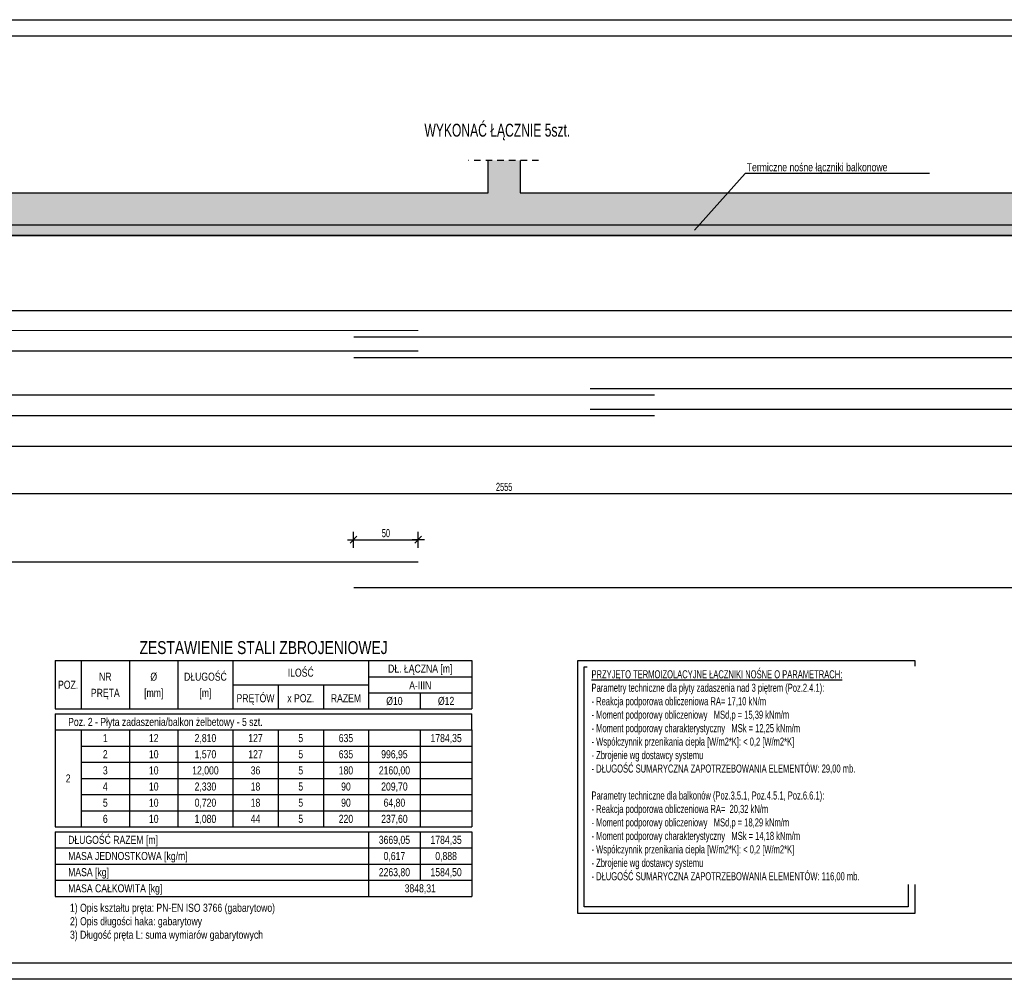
# Model space of a CAD drawing. Header units: millimetres. Extents: x 4862 to 12592, y -1539 to -726.
# Tile 8 of 40: x 5876 to 6638, y -1539 to -796. Entities that reach past the tile are written whole.
import ezdxf
from ezdxf.enums import TextEntityAlignment as Align

# ---------------------------------------------------------------- set-up
doc = ezdxf.new("R2010")
doc.units = ezdxf.units.MM
doc.header["$LTSCALE"] = 25
doc.linetypes.add('MP', pattern=[0.36, 0.2, -0.16])
for name, color, linetype in [('BA_odn', 1, 'Continuous'), ('BA_ram', 2, 'Continuous'), ('BA_tab', 7, 'Continuous'), ('BA_txg', 3, 'Continuous'), ('BA_txs', 2, 'Continuous'), ('BA_wic', 1, 'Continuous'), ('BA_wig', 3, 'Continuous'), ('BA_wis', 2, 'Continuous'), ('BA_wym', 1, 'Continuous'), ('BZ_P_wid', 3, 'Continuous')]:
    doc.layers.add(name, color=color, linetype=linetype)
doc.styles.add('BIKTG', font='bikromsw.shx', dxfattribs={"width": 0.8})
doc.styles.add('BIKTS', font='bikromsw.shx', dxfattribs={"width": 0.8})
doc.styles.add('BIKWYM', font='bikromsw.shx', dxfattribs={"width": 0.6})
doc.dimstyles.new('BA_KR_25_cm', dxfattribs={"dimscale": 0.25, "dimtxt": 25, "dimasz": 1.666667, "dimexe": 24, "dimexo": 0, "dimgap": 0, "dimtad": 0, "dimdec": 1, "dimrnd": 0.5, "dimzin": 9, "dimdsep": 46, "dimtxsty": 'BIKWYM', "dimblk": 'WYM-KR', "dimcen": 0, "dimdle": 20, "dimclrd": 256, "dimclre": 256, "dimclrt": 2, "dimadec": 0, "dimazin": 0, "dimtfac": 0.033333, "dimtdec": 1, "dimtmove": 0, "dimatfit": 3, "dimldrblk": 'WYM-KR', "dimfxl": 25, "dimfxlon": 1, "dimtvp": 0.8, "dimtolj": 1, "dimarcsym": 0})
doc.dimstyles.new('BA_ST_50_cm', dxfattribs={"dimscale": 0.5, "dimtxt": 25, "dimasz": 1.666667, "dimexe": 24, "dimexo": 0, "dimgap": 0, "dimtad": 0, "dimdec": 1, "dimrnd": 0.5, "dimdsep": 46, "dimtxsty": 'BIKWYM', "dimblk": 'WYM-ST', "dimcen": 0, "dimdle": 20, "dimclrd": 256, "dimclre": 256, "dimclrt": 7, "dimadec": 0, "dimazin": 0, "dimtfac": 0.033333, "dimtdec": 1, "dimtix": 1, "dimtmove": 2, "dimatfit": 3, "dimldrblk": 'WYM-ST', "dimfxl": 1, "dimtvp": 0.8, "dimtolj": 1, "dimtzin": 0, "dimarcsym": 0})

# ---------------------------------------------------------------- blocks, each defined once
blk = doc.blocks.new('WYM-ST')
blk.add_hatch(color=256).paths.add_polyline_path([(-13, 2.88), (0, 0), (-13, -2.88)])
blk.add_lwpolyline([(0, 0), (-13, 2.88), (-13, -2.88), (0, 0)])
blk = doc.blocks.new('*D52')
at = {"layer": 'BA_odn', "lineweight": -2}
blk.add_line((4986.24, -1021.15), (7516.37, -1021.24), dxfattribs=at)
at = {"layer": 'Defpoints', "color": 0}
for p in [(4985.41, -1021.44), (7517.21, -1021.24), (7517.21, -1021.52)]:
    blk.add_point(p, dxfattribs=at)
at = {"layer": 'BA_odn', "lineweight": -2, "xscale": 0.833333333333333, "yscale": 0.833333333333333, "zscale": 0.833333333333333}
for p, rotation in [((4985.41, -1021.15), 179.9981359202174), ((7517.21, -1021.24), 359.9981359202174)]:
    blk.add_blockref('WYM-ST', p, dxfattribs=dict(at, rotation=rotation))
blk = doc.blocks.new('WYM-KR')
at = {"linetype": 'ByBlock'}
blk.add_line((11.52, 0), (-11.52, 0), dxfattribs=at)
at = {"color": 7, "linetype": 'ByBlock'}
blk.add_line((6.24, 6.24), (-6.24, -6.24), dxfattribs=at)
blk = doc.blocks.new('*D58')
at = {"layer": 'BA_wym', "lineweight": -2}
for p, q in [((4973.81, -1156.36), (4973.81, -1168.61)), ((7528.81, -1156.36), (7528.81, -1168.61)), ((4974.22, -1162.61), (7528.39, -1162.61))]:
    blk.add_line(p, q, dxfattribs=at)
at = {"layer": 'Defpoints', "color": 0}
for p in [(7528.81, -1126.03), (4973.81, -1142.61), (7528.81, -1162.61)]:
    blk.add_point(p, dxfattribs=at)
at = {"layer": 'BA_wym', "lineweight": -2, "xscale": 0.4166666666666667, "yscale": 0.4166666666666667, "zscale": 0.4166666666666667, "rotation": 180}
blk.add_blockref('WYM-KR', (4973.81, -1162.61), dxfattribs=at)
at = {"layer": 'BA_wym', "lineweight": -2, "xscale": 0.4166666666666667, "yscale": 0.4166666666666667, "zscale": 0.4166666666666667}
blk.add_blockref('WYM-KR', (7528.81, -1162.61), dxfattribs=at)
at = {"layer": 'BA_wym', "color": 2, "insert": (6251.31, -1157.61), "char_height": 6.25, "attachment_point": 5, "style": 'BIKWYM'}
blk.add_mtext('\\A1;2555', dxfattribs=at)
blk = doc.blocks.new('*D95')
at = {"layer": 'BA_wym', "lineweight": -2}
for p, q in [((6134.81, -1204.67), (6134.81, -1192.42)), ((6184.81, -1204.67), (6184.81, -1192.42)), ((6135.22, -1198.42), (6184.39, -1198.42))]:
    blk.add_line(p, q, dxfattribs=at)
at = {"layer": 'Defpoints', "color": 0}
for p in [(6184.81, -1198.42), (6134.81, -1208.42), (6184.81, -1208.42)]:
    blk.add_point(p, dxfattribs=at)
at = {"layer": 'BA_wym', "lineweight": -2, "xscale": 0.4166666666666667, "yscale": 0.4166666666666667, "zscale": 0.4166666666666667, "rotation": 180}
blk.add_blockref('WYM-KR', (6134.81, -1198.42), dxfattribs=at)
at = {"layer": 'BA_wym', "lineweight": -2, "xscale": 0.4166666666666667, "yscale": 0.4166666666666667, "zscale": 0.4166666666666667}
blk.add_blockref('WYM-KR', (6184.81, -1198.42), dxfattribs=at)
at = {"layer": 'BA_wym', "color": 2, "insert": (6159.81, -1193.42), "char_height": 6.25, "attachment_point": 5, "style": 'BIKWYM'}
blk.add_mtext('\\A1;50', dxfattribs=at)

msp = doc.modelspace()

# ---------------------------------------------------------------- hatches: boundary and pattern name
at = {"layer": 'BA_wic'}
h = msp.add_hatch(dxfattribs=at)
h.set_pattern_fill('ANSI33', color=256, scale=2.5)
h.set_pattern_definition([(45, (-443.609, -1120.962), (-11.22532, 11.22532), []), (45, (-432.384, -1120.962), (-11.22532, 11.22532), [7.9375, -3.96875])])
h.paths.add_polyline_path([(4948.81, -905.03), (4973.81, -905.03), (4973.81, -930.03), (5638.81, -930.03), (5638.81, -905.03), (5638.81, -905.03), (5663.81, -905.03), (5663.81, -930.03), (6238.81, -930.03), (6238.81, -905.03), (6238.81, -905.03), (6263.81, -905.03), (6263.81, -930.03), (6838.81, -930.03), (6838.81, -905.03), (6838.81, -905.03), (6863.81, -905.03), (6863.81, -930.03), (7528.81, -930.03), (7528.81, -905.03), (7553.81, -905.03), (7553.81, -1126.03), (7528.81, -1126.03), (7528.81, -963.03), (7528.81, -955.03), (4973.81, -955.03), (4973.81, -963.03), (4973.81, -1126.03), (4948.81, -1126.03)])
at = {"layer": 'BA_wig'}
h = msp.add_hatch(color=9, dxfattribs=at)
h.dxf.hatch_style = 1
h.paths.add_polyline_path([(4973.81, -1126.03), (4973.81, -955.03), (7528.81, -955.03), (7528.81, -1126.03), (7520.81, -1126.03), (7520.81, -1044.53), (7520.81, -963.03), (7520.81, -963.03), (4981.81, -963.03), (4981.81, -963.03), (4981.81, -1044.53), (4981.81, -1126.03)])

# ---------------------------------------------------------------- linework, layer by layer
at = {"layer": 'BA_ram', "color": 1}
msp.add_lwpolyline([(4861.67, -1538.59), (4861.67, -796.09), (7611.67, -796.09), (7611.67, -1538.59)], close=True, dxfattribs=at)
at = {"layer": 'BA_ram'}
msp.add_lwpolyline([(4911.67, -1526.09), (4911.67, -808.59), (7599.17, -808.59), (7599.17, -1526.09)], close=True, dxfattribs=at)
at = {"layer": 'BA_tab'}
for p, q in [((5903.88, -1291.93), (5923.88, -1291.93)), ((5903.88, -1291.93), (5903.88, -1329.43)), ((5923.88, -1291.93), (5961.38, -1291.93)), ((5923.88, -1291.93), (5923.88, -1329.43)), ((5961.38, -1291.93), (5998.88, -1291.93)), ((5961.38, -1291.93), (5961.38, -1329.43)), ((5998.88, -1291.93), (6041.38, -1291.93)), ((5998.88, -1291.93), (5998.88, -1329.43)), ((6041.38, -1291.93), (6146.38, -1291.93)), ((6041.38, -1291.93), (6041.38, -1329.43)), ((6146.38, -1291.93), (6226.38, -1291.93)), ((6146.38, -1291.93), (6146.38, -1329.43)), ((6226.38, -1291.93), (6226.38, -1329.43)), ((6146.38, -1304.43), (6226.38, -1304.43)), ((6226.38, -1304.43), (6226.38, -1316.93)), ((6041.38, -1310.68), (6146.38, -1310.68)), ((6076.38, -1310.68), (6076.38, -1329.43)), ((6111.38, -1310.68), (6111.38, -1329.43)), ((6146.38, -1316.93), (6226.38, -1316.93)), ((6186.38, -1316.93), (6186.38, -1329.43)), ((6226.38, -1316.93), (6226.38, -1329.43)), ((5903.88, -1329.43), (5923.88, -1329.43)), ((5903.88, -1333.18), (5923.88, -1333.18)), ((5903.88, -1333.18), (5903.88, -1345.68)), ((5923.88, -1329.43), (5961.38, -1329.43)), ((5923.88, -1333.18), (5961.38, -1333.18)), ((5961.38, -1329.43), (5998.88, -1329.43)), ((5961.38, -1333.18), (5998.88, -1333.18)), ((5998.88, -1329.43), (6041.38, -1329.43)), ((5998.88, -1333.18), (6041.38, -1333.18)), ((6041.38, -1329.43), (6076.38, -1329.43)), ((6041.38, -1333.18), (6076.38, -1333.18)), ((6076.38, -1329.43), (6111.38, -1329.43)), ((6076.38, -1333.18), (6111.38, -1333.18)), ((6111.38, -1329.43), (6146.38, -1329.43)), ((6111.38, -1333.18), (6146.38, -1333.18)), ((6146.38, -1329.43), (6186.38, -1329.43)), ((6146.38, -1333.18), (6186.38, -1333.18)), ((6186.38, -1329.43), (6226.38, -1329.43)), ((6186.38, -1333.18), (6226.38, -1333.18)), ((6226.38, -1345.68), (6226.38, -1333.18)), ((5903.88, -1345.68), (5923.88, -1345.68)), ((5903.88, -1345.68), (5903.88, -1358.18)), ((5923.88, -1345.68), (5961.38, -1345.68)), ((5923.88, -1345.68), (5923.88, -1358.18)), ((5961.38, -1345.68), (5998.88, -1345.68)), ((5961.38, -1345.68), (5961.38, -1358.18)), ((5998.88, -1345.68), (6041.38, -1345.68)), ((5998.88, -1345.68), (5998.88, -1358.18)), ((6041.38, -1345.68), (6076.38, -1345.68)), ((6041.38, -1345.68), (6041.38, -1358.18)), ((6076.38, -1345.68), (6111.38, -1345.68)), ((6076.38, -1345.68), (6076.38, -1358.18)), ((6111.38, -1345.68), (6146.38, -1345.68)), ((6111.38, -1345.68), (6111.38, -1358.18)), ((6146.38, -1345.68), (6186.38, -1345.68)), ((6146.38, -1345.68), (6146.38, -1358.18)), ((6186.38, -1345.68), (6226.38, -1345.68)), ((6186.38, -1345.68), (6186.38, -1358.18)), ((6226.38, -1345.68), (6226.38, -1358.18)), ((5903.88, -1358.18), (5903.88, -1370.68)), ((5923.88, -1358.18), (5961.38, -1358.18)), ((5923.88, -1358.18), (5923.88, -1370.68)), ((5961.38, -1358.18), (5998.88, -1358.18)), ((5961.38, -1358.18), (5961.38, -1370.68)), ((5998.88, -1358.18), (6041.38, -1358.18)), ((5998.88, -1358.18), (5998.88, -1370.68)), ((6041.38, -1358.18), (6076.38, -1358.18)), ((6041.38, -1358.18), (6041.38, -1370.68)), ((6076.38, -1358.18), (6111.38, -1358.18)), ((6076.38, -1358.18), (6076.38, -1370.68)), ((6111.38, -1358.18), (6146.38, -1358.18)), ((6111.38, -1358.18), (6111.38, -1370.68)), ((6146.38, -1358.18), (6186.38, -1358.18)), ((6146.38, -1358.18), (6146.38, -1370.68)), ((6186.38, -1358.18), (6226.38, -1358.18)), ((6186.38, -1358.18), (6186.38, -1370.68)), ((6226.38, -1358.18), (6226.38, -1370.68)), ((5903.88, -1370.68), (5903.88, -1383.18)), ((5923.88, -1370.68), (5961.38, -1370.68)), ((5923.88, -1370.68), (5923.88, -1383.18)), ((5961.38, -1370.68), (5998.88, -1370.68)), ((5961.38, -1370.68), (5961.38, -1383.18)), ((5998.88, -1370.68), (6041.38, -1370.68)), ((5998.88, -1370.68), (5998.88, -1383.18)), ((6041.38, -1370.68), (6076.38, -1370.68)), ((6041.38, -1370.68), (6041.38, -1383.18)), ((6076.38, -1370.68), (6111.38, -1370.68)), ((6076.38, -1370.68), (6076.38, -1383.18)), ((6111.38, -1370.68), (6146.38, -1370.68)), ((6111.38, -1370.68), (6111.38, -1383.18)), ((6146.38, -1370.68), (6186.38, -1370.68)), ((6146.38, -1370.68), (6146.38, -1383.18)), ((6186.38, -1370.68), (6226.38, -1370.68)), ((6186.38, -1370.68), (6186.38, -1383.18)), ((6226.38, -1370.68), (6226.38, -1383.18)), ((5903.88, -1383.18), (5903.88, -1395.68)), ((5923.88, -1383.18), (5961.38, -1383.18)), ((5923.88, -1383.18), (5923.88, -1395.68)), ((5961.38, -1383.18), (5998.88, -1383.18)), ((5961.38, -1383.18), (5961.38, -1395.68)), ((5998.88, -1383.18), (6041.38, -1383.18)), ((5998.88, -1383.18), (5998.88, -1395.68)), ((6041.38, -1383.18), (6076.38, -1383.18)), ((6041.38, -1383.18), (6041.38, -1395.68)), ((6076.38, -1383.18), (6111.38, -1383.18)), ((6076.38, -1383.18), (6076.38, -1395.68)), ((6111.38, -1383.18), (6146.38, -1383.18)), ((6111.38, -1383.18), (6111.38, -1395.68)), ((6146.38, -1383.18), (6186.38, -1383.18)), ((6146.38, -1383.18), (6146.38, -1395.68)), ((6186.38, -1383.18), (6226.38, -1383.18)), ((6186.38, -1383.18), (6186.38, -1395.68)), ((6226.38, -1383.18), (6226.38, -1395.68)), ((5903.88, -1395.68), (5903.88, -1408.18)), ((5923.88, -1395.68), (5961.38, -1395.68)), ((5923.88, -1395.68), (5923.88, -1408.18)), ((5961.38, -1395.68), (5998.88, -1395.68)), ((5961.38, -1395.68), (5961.38, -1408.18)), ((5998.88, -1395.68), (6041.38, -1395.68)), ((5998.88, -1395.68), (5998.88, -1408.18)), ((6041.38, -1395.68), (6076.38, -1395.68)), ((6041.38, -1395.68), (6041.38, -1408.18)), ((6076.38, -1395.68), (6111.38, -1395.68)), ((6076.38, -1395.68), (6076.38, -1408.18)), ((6111.38, -1395.68), (6146.38, -1395.68)), ((6111.38, -1395.68), (6111.38, -1408.18)), ((6146.38, -1395.68), (6186.38, -1395.68)), ((6146.38, -1395.68), (6146.38, -1408.18)), ((6186.38, -1395.68), (6226.38, -1395.68)), ((6186.38, -1395.68), (6186.38, -1408.18)), ((6226.38, -1395.68), (6226.38, -1408.18)), ((5903.88, -1408.18), (5903.88, -1420.68)), ((5923.88, -1408.18), (5961.38, -1408.18)), ((5923.88, -1408.18), (5923.88, -1420.68)), ((5961.38, -1408.18), (5998.88, -1408.18)), ((5961.38, -1408.18), (5961.38, -1420.68)), ((5998.88, -1408.18), (6041.38, -1408.18)), ((5998.88, -1408.18), (5998.88, -1420.68)), ((6041.38, -1408.18), (6076.38, -1408.18)), ((6041.38, -1408.18), (6041.38, -1420.68)), ((6076.38, -1408.18), (6111.38, -1408.18)), ((6076.38, -1408.18), (6076.38, -1420.68)), ((6111.38, -1408.18), (6146.38, -1408.18)), ((6111.38, -1408.18), (6111.38, -1420.68)), ((6146.38, -1408.18), (6186.38, -1408.18)), ((6146.38, -1408.18), (6146.38, -1420.68)), ((6186.38, -1408.18), (6226.38, -1408.18)), ((6186.38, -1408.18), (6186.38, -1420.68)), ((6226.38, -1408.18), (6226.38, -1420.68)), ((5903.88, -1420.68), (5923.88, -1420.68)), ((5903.88, -1424.43), (5923.88, -1424.43)), ((5903.88, -1424.43), (5903.88, -1436.93)), ((5923.88, -1420.68), (5961.38, -1420.68)), ((5923.88, -1424.43), (5961.38, -1424.43)), ((5961.38, -1420.68), (5998.88, -1420.68)), ((5961.38, -1424.43), (5998.88, -1424.43)), ((5998.88, -1420.68), (6041.38, -1420.68)), ((5998.88, -1424.43), (6041.38, -1424.43)), ((6041.38, -1420.68), (6076.38, -1420.68)), ((6041.38, -1424.43), (6076.38, -1424.43)), ((6076.38, -1420.68), (6111.38, -1420.68)), ((6076.38, -1424.43), (6111.38, -1424.43)), ((6111.38, -1420.68), (6146.38, -1420.68)), ((6111.38, -1424.43), (6146.38, -1424.43)), ((6146.38, -1420.68), (6186.38, -1420.68)), ((6146.38, -1424.43), (6146.38, -1436.93)), ((6146.38, -1424.43), (6186.38, -1424.43)), ((6146.38, -1424.43), (6146.38, -1436.93)), ((6186.38, -1420.68), (6226.38, -1420.68)), ((6186.38, -1424.43), (6226.38, -1424.43)), ((6186.38, -1424.43), (6186.38, -1436.93)), ((6226.38, -1424.43), (6226.38, -1436.93)), ((5903.88, -1436.93), (5923.88, -1436.93)), ((5903.88, -1436.93), (5903.88, -1449.43)), ((5923.88, -1436.93), (5961.38, -1436.93)), ((5961.38, -1436.93), (5998.88, -1436.93)), ((5998.88, -1436.93), (6041.38, -1436.93)), ((6041.38, -1436.93), (6076.38, -1436.93)), ((6076.38, -1436.93), (6111.38, -1436.93)), ((6111.38, -1436.93), (6146.38, -1436.93)), ((6146.38, -1436.93), (6146.38, -1449.43)), ((6146.38, -1436.93), (6186.38, -1436.93)), ((6146.38, -1436.93), (6146.38, -1449.43)), ((6186.38, -1436.93), (6226.38, -1436.93)), ((6186.38, -1436.93), (6186.38, -1449.43)), ((6226.38, -1436.93), (6226.38, -1449.43)), ((5903.88, -1449.43), (5923.88, -1449.43)), ((5903.88, -1449.43), (5903.88, -1461.93)), ((5923.88, -1449.43), (5961.38, -1449.43)), ((5961.38, -1449.43), (5998.88, -1449.43)), ((5998.88, -1449.43), (6041.38, -1449.43)), ((6041.38, -1449.43), (6076.38, -1449.43)), ((6076.38, -1449.43), (6111.38, -1449.43)), ((6111.38, -1449.43), (6146.38, -1449.43)), ((6146.38, -1449.43), (6146.38, -1461.93)), ((6146.38, -1449.43), (6186.38, -1449.43)), ((6146.38, -1449.43), (6146.38, -1461.93)), ((6186.38, -1449.43), (6226.38, -1449.43)), ((6186.38, -1449.43), (6186.38, -1461.93)), ((6226.38, -1449.43), (6226.38, -1461.93)), ((5903.88, -1461.93), (5923.88, -1461.93)), ((5903.88, -1461.93), (5903.88, -1474.43)), ((5923.88, -1461.93), (5961.38, -1461.93)), ((5961.38, -1461.93), (5998.88, -1461.93)), ((5998.88, -1461.93), (6041.38, -1461.93)), ((6041.38, -1461.93), (6076.38, -1461.93)), ((6076.38, -1461.93), (6111.38, -1461.93)), ((6111.38, -1461.93), (6146.38, -1461.93)), ((6146.38, -1461.93), (6146.38, -1474.43)), ((6146.38, -1461.93), (6186.38, -1461.93)), ((6186.38, -1461.93), (6226.38, -1461.93)), ((6226.38, -1461.93), (6226.38, -1474.43)), ((5903.88, -1474.43), (5923.88, -1474.43)), ((5923.88, -1474.43), (5961.38, -1474.43)), ((5961.38, -1474.43), (5998.88, -1474.43)), ((5998.88, -1474.43), (6041.38, -1474.43)), ((6041.38, -1474.43), (6076.38, -1474.43)), ((6076.38, -1474.43), (6111.38, -1474.43)), ((6111.38, -1474.43), (6146.38, -1474.43)), ((6146.38, -1474.43), (6186.38, -1474.43)), ((6186.38, -1474.43), (6226.38, -1474.43))]:
    msp.add_line(p, q, dxfattribs=at)
at = {"layer": 'BA_wic', "elevation": 0}
for points in [[(7553.81, -905.03), (7553.81, -1126.03), (7528.81, -1126.03), (7528.81, -955.03), (4973.81, -955.03), (4973.81, -1126.03), (4948.81, -1126.03), (4948.81, -905.03)], [(5663.81, -905.03), (5663.81, -930.03), (6238.81, -930.03), (6238.81, -905.03)], [(6263.81, -905.03), (6263.81, -930.03), (6838.81, -930.03), (6838.81, -905.03)], [(6580.53, -915.16), (6437.91, -915.16), (6398.6, -959.04)]]:
    msp.add_lwpolyline(points, dxfattribs=at)
at = {"layer": 'BA_wic', "linetype": 'MP'}
msp.add_lwpolyline([(6278.01, -905.03), (6223.73, -905.03)], dxfattribs=at)
at = {"layer": 'BA_wig'}
msp.add_lwpolyline([(4973.81, -1126.03), (4981.81, -1126.03), (4981.81, -963.03), (7520.81, -963.03), (7520.81, -1126.03), (7528.81, -1126.03), (7528.81, -955.03), (4973.81, -955.03), (4973.81, -1126.03)], dxfattribs=at)
at = {"layer": 'BA_wis'}
msp.add_lwpolyline([(4981.81, -1126.03), (7520.81, -1126.03), (7520.81, -963.03), (4981.81, -963.03)], close=True, dxfattribs=at)
at = {"layer": 'BA_wis', "color": 1}
for points in [[(6308.24, -1291.93), (6569.01, -1291.93), (6569.01, -1487.55), (6308.24, -1487.55)], [(6313.21, -1296.9), (6564.04, -1296.9), (6564.04, -1482.58), (6313.21, -1482.58)]]:
    msp.add_lwpolyline(points, close=True, dxfattribs=at)
at = {"layer": 'BZ_P_wid', "linetype": 'MP', "const_width": 1}
for points in [[(4984.81, -1036.57), (6184.81, -1036.57)], [(7334.81, -1041.57), (6134.81, -1041.57)]]:
    msp.add_lwpolyline(points, dxfattribs=at)
at = {"layer": 'BZ_P_wid', "const_width": 1}
for points in [[(6184.81, -1052.48), (4984.81, -1052.48)], [(7334.81, -1057.48), (6134.81, -1057.48)], [(6184.81, -1215.6), (4984.81, -1215.6)], [(7334.81, -1235.6), (6134.81, -1235.6)]]:
    msp.add_lwpolyline(points, dxfattribs=at)
at = {"layer": 'BZ_P_wid', "color": 8, "linetype": 'MP', "const_width": 1}
for points in [[(7517.81, -1081.57), (6317.81, -1081.57)], [(5167.8, -1086.5), (6367.8, -1086.58)]]:
    msp.add_lwpolyline(points, dxfattribs=at)
at = {"layer": 'BZ_P_wid', "color": 8, "const_width": 1}
for points in [[(6317.81, -1097.48), (7517.81, -1097.48)], [(5167.8, -1102.41), (6367.8, -1102.49)]]:
    msp.add_lwpolyline(points, dxfattribs=at)

# ---------------------------------------------------------------- texts
at = {"layer": 'BA_txg', "width": 0.8}
for s, height, style, p in [('ZESTAWIENIE STALI ZBROJENIOWEJ', 10, 'BIKTG', (6065.13, -1281.93)), ('3848,31', 6.25, 'BIKTS', (6186.38, -1468.18))]:
    msp.add_text(s, height=height, dxfattribs=dict(at, style=style)).set_placement(p, align=Align.MIDDLE_CENTER)
at = {"layer": 'BA_txg', "style": 'BIKTS', "width": 0.8}
msp.add_text('MASA CAŁKOWITA [kg]', height=6.25, dxfattribs=at).set_placement((5913.88, -1468.18), align=Align.MIDDLE_LEFT)
at = {"layer": 'BA_txg', "insert": (6189.59, -876.59), "char_height": 10, "width": 282.5147, "attachment_point": 1, "line_spacing_factor": 0.84, "style": 'BIKTG'}
msp.add_mtext('{\\W0.7;WYKONAĆ ŁĄCZNIE 5szt.}', dxfattribs=at)
at = {"layer": 'BA_txs', "style": 'BIKTS', "width": 0.8}
for s, p in [('DŁ. ŁĄCZNA [m]', (6186.38, -1298.18)), ('NR', (5942.63, -1304.43)), ('%%c', (5980.13, -1304.43)), ('DŁUGOŚĆ', (6020.13, -1304.43)), ('ILOŚĆ', (6093.88, -1301.3)), ('POZ.', (5913.88, -1310.68)), ('A-IIIN', (6186.38, -1311.16)), ('PRĘTA', (5942.63, -1316.93)), ('[mm]', (5980.13, -1316.93)), ('[m]', (6020.13, -1316.93)), ('PRĘTÓW', (6058.88, -1321.1)), ('x POZ.', (6093.88, -1321.1)), ('RAZEM', (6128.88, -1321.1)), ('%%c10', (6166.38, -1323.18)), ('%%c12', (6206.38, -1323.18)), ('12', (5980.13, -1351.93)), ('2,810', (6020.13, -1351.93)), ('127', (6058.88, -1351.93)), ('635', (6128.88, -1351.93)), ('1784,35', (6206.38, -1351.93)), ('1', (5942.63, -1351.93)), ('5', (6093.88, -1351.93)), ('2', (5942.63, -1364.43)), ('10', (5980.13, -1364.43)), ('1,570', (6020.13, -1364.43)), ('127', (6058.88, -1364.43)), ('5', (6093.88, -1364.43)), ('635', (6128.88, -1364.43)), ('996,95', (6166.38, -1364.43)), ('3', (5942.63, -1376.93)), ('10', (5980.13, -1376.93)), ('12,000', (6020.13, -1376.93)), ('36', (6058.88, -1376.93)), ('5', (6093.88, -1376.93)), ('180', (6128.88, -1376.93)), ('2160,00', (6166.38, -1376.93)), ('2', (5913.88, -1383.18)), ('4', (5942.63, -1389.43)), ('10', (5980.13, -1389.43)), ('2,330', (6020.13, -1389.43)), ('18', (6058.88, -1389.43)), ('5', (6093.88, -1389.43)), ('90', (6128.88, -1389.43)), ('209,70', (6166.38, -1389.43)), ('5', (5942.63, -1401.93)), ('10', (5980.13, -1401.93)), ('0,720', (6020.13, -1401.93)), ('18', (6058.88, -1401.93)), ('5', (6093.88, -1401.93)), ('90', (6128.88, -1401.93)), ('64,80', (6166.38, -1401.93)), ('6', (5942.63, -1414.43)), ('10', (5980.13, -1414.43)), ('1,080', (6020.13, -1414.43)), ('44', (6058.88, -1414.43)), ('5', (6093.88, -1414.43)), ('220', (6128.88, -1414.43)), ('237,60', (6166.38, -1414.43)), ('3669,05', (6166.38, -1430.68)), ('1784,35', (6206.38, -1430.68)), ('0,617', (6166.38, -1443.18)), ('0,888', (6206.38, -1443.18)), ('2263,80', (6166.38, -1455.68)), ('1584,50', (6206.38, -1455.68))]:
    msp.add_text(s, height=6.25, dxfattribs=at).set_placement(p, align=Align.MIDDLE_CENTER)
for s, p in [('Poz. 2 - Płyta zadaszenia/balkon żelbetowy - 5 szt.', (5913.88, -1339.43)), ('DŁUGOŚĆ RAZEM [m]', (5913.88, -1430.68)), ('MASA JEDNOSTKOWA [kg/m]', (5913.88, -1443.18)), ('MASA [kg]', (5913.88, -1455.68))]:
    msp.add_text(s, height=6.25, dxfattribs=at).set_placement(p, align=Align.MIDDLE_LEFT)
at = {"layer": 'BA_txs', "char_height": 6.25, "attachment_point": 1, "style": 'BIKTS'}
for s, insert, width in [('Termiczne nośne łączniki balkonowe', (6439.05, -907.1), 418.2711), ('1) Opis kształtu pręta: PN-EN ISO 3766 (gabarytowo)\\P2) Opis długości haka: gabarytowy\\P3) Długość pręta L: suma wymiarów gabarytowych', (5915.31, -1480.11), 218.9107)]:
    msp.add_mtext(s, dxfattribs=dict(at, insert=insert, width=width))

# ---------------------------------------------------------------- dimensions: what is measured, and where the dimension line sits
at = {"layer": 'BA_odn'}
dim = msp.add_aligned_dim(p1=(4985.41, -1021.44), p2=(7517.21, -1021.52), distance=0.28, text=' ', dimstyle='BA_ST_50_cm', override={"dimsah": 1, "dimse1": 1, "dimse2": 1}, dxfattribs=at)
dim.commit()
dim.dimension.update_dxf_attribs({"geometry": '*D52', "text_midpoint": (5580.36, -1011.43)})
at = {"layer": 'BA_wym'}
for base, p1, p2, override, picture, middle in [((7528.81, -1162.61), (4973.81, -1142.61), (7528.81, -1126.03), {"dimblk": 'WYM-KR', "dimatfit": 1}, '*D58', (6251.31, -1157.61)), ((6184.81, -1198.42), (6134.81, -1208.42), (6184.81, -1208.42), {"dimatfit": 1}, '*D95', (6159.81, -1193.42))]:
    dim = msp.add_linear_dim(base=base, p1=p1, p2=p2, dimstyle='BA_KR_25_cm', override=override, dxfattribs=at)
    dim.commit()
    dim.dimension.update_dxf_attribs({"geometry": picture, "text_midpoint": middle})

# ---------------------------------------------------------------- next in the draw order: texts
at = {"layer": 'BA_txs', "insert": (6318.91, -1299.46), "char_height": 6.25, "width": 308.2506, "attachment_point": 1, "style": 'BIKTS', "bg_fill": 2}
msp.add_mtext('{\\Fbikromsw.shx|c1;\\L\\W0.7;\\C3;PRZYJĘTO TERMOIZOLACYJNE \\Fbikromsw.shx|c238;ŁĄCZNIKI NOŚNE\\Fbikromsw.shx|c1; O PARAMETRACH:\\P\\lParametry techniczne dla płyty zadaszenia nad 3 piętrem (Poz.2.4.1):\\P- Reakcja podporowa obliczeniowa RA= 17,10 kN/m\\P\\pxsm1,ql;- \\Fbikromsw.shx|c238;Moment podporowy obliczeniowy   MSd,p = 15,39 kNm/m\\P\\pq*;\\Fbikromsw.shx|c1;- \\Fbikromsw.shx|c238;Moment podporowy charakterystyczny   MSk = 12,25 kNm/m\\P\\Fbikromsw.shx|c1;- Współczynnik przenikania ciepła [W/m2*K]: < 0,2 [W/m2*K]\\P- Zbrojenie wg dostawcy systemu\\P- DŁUGOŚĆ SUMARYCZNA ZAPOTRZEBOWANIA ELEMENTÓW: 29,00 mb. \\P\\PParametry techniczne dla balkonów (Poz.3.5.1, Poz.4.5.1, Poz.6.6.1):\\P- Reakcja podporowa obliczeniowa RA=  20,32 kN/m\\P\\pql;- Moment podporowy obliczeniowy   MSd,p = 18,29 kNm/m\\P\\pq*;- Moment podporowy charakterystyczny   MSk = 14,18 kNm/m\\P- Współczynnik przenikania ciepła [W/m2*K]: < 0,2 [W/m2*K]\\P- Zbrojenie wg dostawcy systemu\\P- DŁUGOŚĆ SUMARYCZNA ZAPOTRZEBOWANIA ELEMENTÓW: 116,00 mb. }', dxfattribs=at)

doc.saveas('drawing.dxf')
